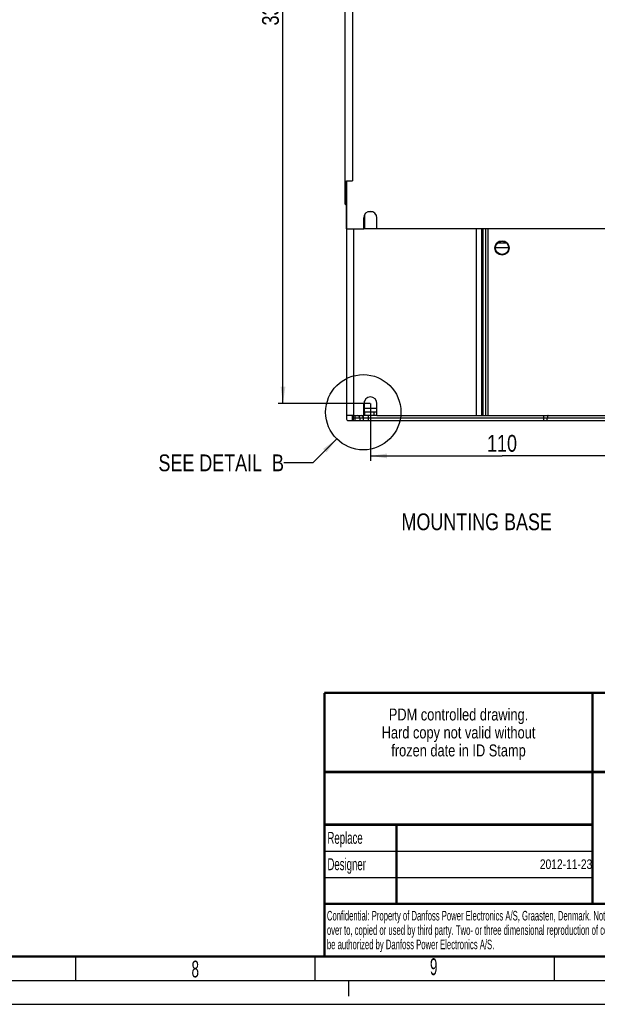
# Model space of a CAD drawing. Header units: millimetres. Extents: x 0 to 594, y 0 to 420.
# Tile 25 of 48: x 340 to 461, y 0 to 206. Entities that reach past the tile are written whole.
import ezdxf

# ---------------------------------------------------------------- set-up
doc = ezdxf.new("R2010")
doc.units = ezdxf.units.MM
doc.header["$LTSCALE"] = 32.67
doc.linetypes.add('DASHED', pattern=[0.2, 0.1, -0.1])
doc.layers.get('0').update_dxf_attribs({"linetype": 'CONTINUOUS'})
for name, color, linetype in [('02___PRT_ALL_AXES', 7, 'CONTINUOUS'), ('CHAMFERS', 7, 'CONTINUOUS'), ('ROUNDS', 7, 'CONTINUOUS')]:
    doc.layers.add(name, color=color, linetype=linetype)
doc.styles.get("Standard").update_dxf_attribs({"font": 'txt', "width": 0.8})
doc.styles.add('TEXTSTYLE_2', font='txt', dxfattribs={"width": 0.6})
doc.dimstyles.new('DIMSTYLE_2', dxfattribs={"dimtxt": 3.5, "dimasz": 3.5, "dimexe": 1, "dimexo": 0, "dimgap": 0.875, "dimtad": 1, "dimlfac": 2, "dimdsep": 46, "dimtxsty": 'STANDARD', "dimblk": '_FILLED', "dimblk1": '_FILLED', "dimblk2": '_FILLED', "dimcen": 0.09, "dimclrt": 5, "dimadec": 0, "dimazin": 0, "dimtp": 0.01, "dimtm": 0.01, "dimtfac": 1, "dimtofl": 0, "dimtmove": 0, "dimatfit": 3, "dimldrblk": '_FILLED', "dimfxl": 1, "dimtolj": 1, "dimarcsym": 0})
doc.dimstyles.new('DIMSTYLE_4', dxfattribs={"dimtxt": 3.5, "dimasz": 3.5, "dimexe": 1, "dimexo": 0, "dimgap": 0.875, "dimtad": 1, "dimdec": 1, "dimlfac": 2, "dimdsep": 46, "dimtxsty": 'STANDARD', "dimblk": '_FILLED', "dimblk1": '_FILLED', "dimblk2": '_FILLED', "dimcen": 0.09, "dimclrt": 5, "dimadec": 0, "dimazin": 0, "dimtp": 0.01, "dimtm": 0.01, "dimtfac": 1, "dimtdec": 1, "dimtofl": 0, "dimtmove": 0, "dimatfit": 3, "dimldrblk": '_FILLED', "dimfxl": 1, "dimtolj": 1, "dimarcsym": 0})
doc.dimstyles.get("Standard").update_dxf_attribs({"dimtxt": 3.5, "dimasz": 3.5, "dimexe": 1, "dimexo": 0, "dimtad": 1, "dimdsep": 46, "dimtxsty": 'STANDARD', "dimblk": '_FILLED', "dimblk1": '_FILLED', "dimblk2": '_FILLED', "dimcen": 0.09, "dimclrt": 5, "dimadec": 0, "dimazin": 0, "dimtol": 1, "dimtp": 0.01, "dimtm": 0.01, "dimtfac": 1, "dimtofl": 0, "dimtmove": 0, "dimatfit": 3, "dimldrblk": '_FILLED', "dimfxl": 1, "dimtolj": 1, "dimarcsym": 0})

# ---------------------------------------------------------------- blocks, each defined once
blk = doc.blocks.new('_FILLED')
at = {"color": 0, "linetype": 'BYBLOCK'}
blk.add_solid([(0, 0), (-1, 0.143), (-1, -0.143)], dxfattribs=at)
blk = doc.blocks.new('*D8')
at = {"color": 2, "linetype": 'CONTINUOUS'}
for p, q in [((413.59, 292.66), (394.33, 292.66)), ((395.33, 292.66), (395.33, 209.03)), ((395.33, 125.41), (395.33, 209.03)), ((413.55, 125.41), (394.33, 125.41))]:
    blk.add_line(p, q, dxfattribs=at)
at = {"color": 2, "linetype": 'CONTINUOUS', "xscale": 3.5, "yscale": 3.5, "zscale": 3.5}
for p, rotation in [((395.33, 292.66), 90), ((395.33, 125.41), 270)]:
    blk.add_blockref('_FILLED', p, dxfattribs=dict(at, rotation=rotation))
at = {"color": 5, "linetype": 'CONTINUOUS', "insert": (390.96, 209.03), "char_height": 3.5, "width": 14, "attachment_point": 2, "rotation": 90, "line_spacing_factor": 0.9}
blk.add_mtext('334.5', dxfattribs=at)
blk = doc.blocks.new('*D9')
at = {"color": 2, "linetype": 'CONTINUOUS'}
for p, q in [((413.59, 125.41), (413.59, 113.48)), ((468.59, 125.41), (468.59, 113.48)), ((413.59, 114.48), (441.09, 114.48)), ((468.59, 114.48), (441.09, 114.48))]:
    blk.add_line(p, q, dxfattribs=at)
at = {"color": 2, "linetype": 'CONTINUOUS', "xscale": 3.5, "yscale": 3.5, "zscale": 3.5, "rotation": 180}
blk.add_blockref('_FILLED', (413.59, 114.48), dxfattribs=at)
at = {"color": 2, "linetype": 'CONTINUOUS', "xscale": 3.5, "yscale": 3.5, "zscale": 3.5}
blk.add_blockref('_FILLED', (468.59, 114.48), dxfattribs=at)
at = {"color": 5, "linetype": 'CONTINUOUS', "insert": (441.09, 118.86), "char_height": 3.5, "width": 8.4, "attachment_point": 2, "line_spacing_factor": 0.9}
blk.add_mtext('110', dxfattribs=at)

msp = doc.modelspace()

# ---------------------------------------------------------------- linework, layer by layer
at = {"color": 7, "linetype": 'CONTINUOUS'}
for p, q in [((408.3247, 167.0344), (408.3247, 284.7844)), ((409.8197, 282.4094), (409.8197, 171.9094)), ((408.5697, 171.9094), (409.8197, 171.9094)), ((408.5697, 161.9094), (408.5697, 171.9094)), ((408.6046, 171.9094), (408.6046, 161.9094)), ((408.4498, 166.9094), (408.5697, 166.9094)), ((412.1947, 161.9094), (412.1947, 164.1594)), ((414.9447, 161.9094), (414.9447, 164.1594)), ((408.5697, 161.9094), (412.1947, 161.9094)), ((467.1947, 161.9094), (414.9447, 161.9094)), ((442.4645, 157.9094), (439.7145, 157.9094)), ((412.3395, 123.6594), (412.3395, 125.9475)), ((412.3395, 123.6594), (412.2145, 123.6594)), ((409.8392, 121.9094), (409.8392, 122.9094)), ((352, 10), (352, 5)), ((402, 10), (402, 5)), ((452, 10), (452, 5)), ((0, 0), (594, 0))]:
    msp.add_line(p, q, dxfattribs=at)
at = {"color": 3, "linetype": 'CONTINUOUS'}
for p, q in [((412.3395, 164.7371), (412.3395, 161.9094)), ((414.0941, 165.4094), (413.0438, 165.4094)), ((408.5892, 161.9094), (408.5892, 122.9094)), ((414.9447, 161.9094), (412.1947, 161.9094)), ((438.0897, 161.9094), (438.0897, 122.9094)), ((442.0101, 158.9094), (440.1688, 158.9094)), ((410.0892, 122.9094), (408.5892, 122.9094)), ((412.3395, 122.9094), (412.2145, 122.9094)), ((435.7785, 122.9094), (438.0897, 122.9094))]:
    msp.add_line(p, q, dxfattribs=at)
at = {"color": 9, "linetype": 'CONTINUOUS'}
for p, q in [((410.0892, 161.9094), (410.0892, 122.9094)), ((435.7785, 122.9094), (435.7785, 161.9094)), ((436.8392, 122.9094), (436.8392, 161.9094)), ((437.1069, 161.9094), (437.1069, 122.9094)), ((437.6373, 161.9094), (437.6373, 122.9094)), ((414.9645, 124.4094), (412.3395, 124.4094))]:
    msp.add_line(p, q, dxfattribs=at)
at = {"color": 2, "linetype": 'CONTINUOUS'}
for p, q in [((403.9967, 65.0015), (583.9967, 65.0015)), ((403.9967, 65.0015), (403.9967, 10.0015)), ((459.9967, 65.0015), (459.9967, 21.0015)), ((403.9967, 48.5015), (583.9967, 48.5015)), ((403.9967, 37.5015), (459.9967, 37.5015)), ((418.9967, 37.5015), (418.9967, 21.0015)), ((403.9967, 32.0015), (459.9967, 32.0015)), ((403.9967, 26.5015), (459.9967, 26.5015)), ((403.9967, 21.0015), (583.9967, 21.0015)), ((403.9967, 10.0015), (583.9967, 10.0015)), ((15, 5), (589, 5))]:
    msp.add_line(p, q, dxfattribs=at)
at = {"color": 7, "linetype": 'DASHED'}
msp.add_line((409, 5), (409, 0), dxfattribs=at)
at = {"color": 7, "linetype": 'CONTINUOUS', "const_width": 0.5}
for points in [[(403.9967, 65.0015), (583.9967, 65.0015)], [(403.9967, 10.0015), (403.9967, 65.0015)], [(459.9776, 64.8983), (459.9776, 20.8983)], [(403.9967, 48.5015), (583.9967, 48.5015)], [(418.9889, 37.5015), (403.9967, 37.5015)], [(418.7435, 37.5014), (460.0504, 37.5078)], [(419.0312, 20.9371), (419.03, 37.4874)], [(403.9967, 21.0015), (583.9967, 21.0015)], [(584, 10), (20, 10)], [(403.9967, 10.0015), (583.9967, 10.0015)]]:
    msp.add_lwpolyline(points, dxfattribs=at)
at = {"color": 2, "linetype": 'CONTINUOUS'}
msp.add_circle((412.1001, 123.6046), 7.8591, dxfattribs=at)
at = {"color": 7, "linetype": 'CONTINUOUS'}
for centre, radius, start, end in [((408.4497, 167.0344), 0.125, 180, 270), ((413.5697, 164.1594), 1.375, 0, 180)]:
    msp.add_arc(centre, radius, start, end, dxfattribs=at)
at = {"layer": '02___PRT_ALL_AXES', "color": 3, "linetype": 'CONTINUOUS'}
for p, q in [((412.2145, 122.9094), (412.2145, 125.4094)), ((414.9645, 122.9094), (414.9645, 125.4094)), ((410.0892, 122.9094), (412.2145, 122.9094)), ((414.9645, 122.9094), (435.7785, 122.9094)), ((438.0897, 122.9094), (467.2145, 122.9094))]:
    msp.add_line(p, q, dxfattribs=at)
for radius in [1.5, 1.375]:
    msp.add_circle((441.0895, 157.9094), radius, dxfattribs=at)
msp.add_arc((413.5895, 125.4094), 1.375, 0, 180, dxfattribs=at)
at = {"layer": 'CHAMFERS', "color": 7, "linetype": 'CONTINUOUS'}
for p, q in [((412.3395, 123.6594), (414.9645, 123.6594)), ((412.3395, 123.6594), (412.3395, 122.9094)), ((414.3395, 123.6594), (414.3395, 122.9094))]:
    msp.add_line(p, q, dxfattribs=at)
at = {"layer": 'CHAMFERS', "color": 3, "linetype": 'CONTINUOUS'}
msp.add_line((414.9645, 122.9094), (412.3395, 122.9094), dxfattribs=at)
at = {"layer": 'ROUNDS', "color": 9, "linetype": 'CONTINUOUS'}
for p, q in [((412.2145, 123.8038), (412.3395, 123.8038)), ((409.8392, 122.4094), (472.3392, 122.4094)), ((410.0892, 121.9094), (410.0892, 122.9094)), ((410.3565, 122.9094), (410.3565, 121.9094)), ((411.3563, 122.4094), (411.3563, 121.9094)), ((412.1773, 121.9094), (412.1773, 122.4094)), ((413.1772, 121.9094), (413.1772, 122.9094)), ((449.8257, 121.9094), (449.8257, 122.9094)), ((450.5476, 121.9094), (450.5476, 122.4094))]:
    msp.add_line(p, q, dxfattribs=at)
at = {"layer": 'ROUNDS', "color": 7, "linetype": 'CONTINUOUS'}
for p, q in [((408.5892, 122.9094), (408.5892, 122.1594)), ((408.8392, 121.9094), (473.3392, 121.9094))]:
    msp.add_line(p, q, dxfattribs=at)
msp.add_arc((408.8392, 122.1594), 0.25, 180, 270, dxfattribs=at)
at = {"layer": 'ROUNDS', "color": 9, "linetype": 'CONTINUOUS'}
for centre, radius, start, end in [((410.8564, 122.4096), 0.4998, 359.999286, 89.999423), ((411.6774, 122.4094), 0.5, 359.995412, 89.995255)]:
    msp.add_arc(centre, radius, start, end, dxfattribs=at)
msp.add_open_spline([(450.6919, 122.9094), (450.6696, 122.9094), (450.6355, 122.8758), (450.6091, 122.8219), (450.5874, 122.7593), (450.5703, 122.6843), (450.5524, 122.5665), (450.5476, 122.4733), (450.5476, 122.4094)], degree=3, knots=[0, 0, 0, 0, 0.12366583, 0.22046661, 0.34197127, 0.48549996, 0.64672473, 1, 1, 1, 1], dxfattribs=at)

# ---------------------------------------------------------------- texts
at = {"color": 5, "linetype": 'CONTINUOUS', "line_spacing_factor": 0.9}
for s, insert, char_height, width, attachment_point in [('SEE DETAIL  B', (395.5319, 114.7865), 3.5, 36.4, 3), ('MOUNTING BASE', (420.0907, 102.4789), 3.5, 36.4, 1), ('PDM controlled drawing.\\PHard copy not valid without\\Pfrozen date in ID Stamp', (431.9967, 61.7515), 2.5, 54, 2), (' 2012-11-23 ', (459.9342, 30.2515), 2, 19.2, 3)]:
    msp.add_mtext(s, dxfattribs=dict(at, insert=insert, char_height=char_height, width=width, attachment_point=attachment_point))
at = {"color": 5, "linetype": 'CONTINUOUS', "attachment_point": 1, "line_spacing_factor": 0.9, "style": 'TEXTSTYLE_2'}
for s, insert, char_height, width in [(' Replace', (404.0592, 36.0015), 2.5, 12), (' Designer', (404.0592, 30.5015), 2.5, 13.5), (' Confidential: Property of Danfoss Power Electronics A/S, Graasten, Denmark. Not to be handed \\P over to, copied or used by third party. Two- or three dimensional reproduction of contents to\\P be authorized by Danfoss Power Electronics A/S.', (404.0592, 19.5015), 2, 112.8), ('8', (376.2243, 9.1125), 3.5, 2.1), ('9', (426.0273, 9.5995), 3.5, 2.1)]:
    msp.add_mtext(s, dxfattribs=dict(at, insert=insert, char_height=char_height, width=width))

# ---------------------------------------------------------------- dimensions: what is measured, and where the dimension line sits
at = {"color": 2, "linetype": 'CONTINUOUS'}
dim = msp.add_linear_dim(base=(395.3302, 125.4094), p1=(413.5892, 292.6594), p2=(413.5486, 125.4094), angle=270, dimstyle='DIMSTYLE_4', dxfattribs=at)
dim.commit()
dim.dimension.update_dxf_attribs({"geometry": '*D8', "text_midpoint": (395.3302, 209.0344), "dimtype": 160})
dim = msp.add_linear_dim(base=(468.5895, 114.4829), p1=(413.5895, 125.4094), p2=(468.5895, 125.4094), dimstyle='DIMSTYLE_2', dxfattribs=at)
dim.commit()
dim.dimension.update_dxf_attribs({"geometry": '*D9', "text_midpoint": (441.0895, 114.4829), "dimtype": 160})

# ---------------------------------------------------------------- leaders
msp.add_leader([(406.5429, 118.0474), (401.5319, 113.0365), (395.5319, 113.0365)], dimstyle='STANDARD', override={"dimtad": 0}, dxfattribs=at)

doc.saveas('drawing.dxf')
